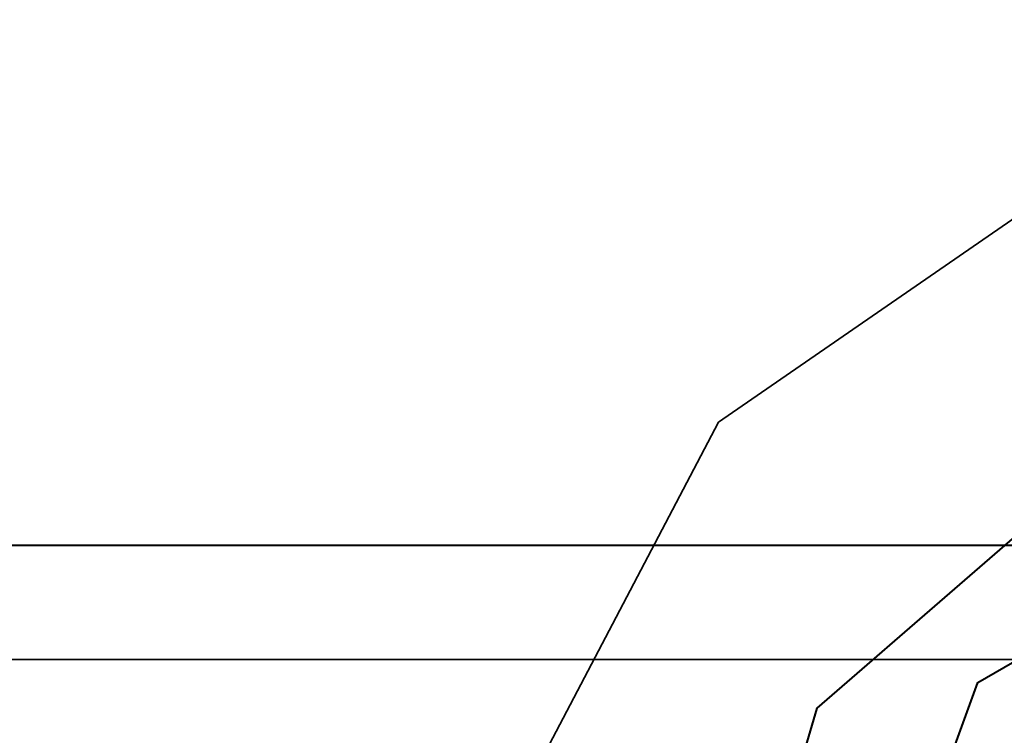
# Model space of a CAD drawing. Header units: millimetres. Extents: x 0 to 1340, y 0 to 800.
# Tile 41 of 100: x 276.48 to 278.63, y 260.25 to 261.81. Entities that reach past the tile are written whole.
import ezdxf

# ---------------------------------------------------------------- set-up
doc = ezdxf.new("R2010")
doc.units = ezdxf.units.MM
doc.layers.add('OUTLINE', color=7, linetype='Continuous', lineweight=35, true_color=0x141414)
doc.layers.add('REFRIG', color=7, linetype='Continuous', lineweight=40, true_color=0xc83c28)

msp = doc.modelspace()

# ---------------------------------------------------------------- linework, layer by layer
at = {"layer": 'OUTLINE'}
for points in [[(282.6667, 259.1667), (282.3612, 260.4059), (281.5148, 261.3613), (280.3214, 261.8139), (279.0544, 261.66), (278.004, 260.935), (277.4108, 259.8048), (277.4108, 258.5285), (278.004, 257.3983), (279.0544, 256.6733), (280.3214, 256.5194), (281.5148, 256.972), (282.3612, 257.9274), (282.6667, 259.1667)], [(275.3333, 260.4167), (280, 260.4167)], [(275.3333, 260.4167), (280, 260.4167)]]:
    msp.add_lwpolyline(points, dxfattribs=at)
at = {"layer": 'REFRIG'}
for points in [[(277.8833, 259.1667), (278.2193, 260.311), (279.1207, 261.0921), (280.3012, 261.2618), (281.3861, 260.7663), (282.0309, 259.763), (282.0309, 258.5703), (281.3861, 257.567), (280.3012, 257.0715), (279.1207, 257.2413), (278.2193, 258.0223), (277.8833, 259.1667)], [(278.1333, 259.1667), (278.5701, 260.3665), (279.6759, 261.005), (280.9333, 260.7832), (281.7541, 259.8051), (281.7541, 258.5282), (280.9333, 257.5501), (279.6759, 257.3284), (278.5701, 257.9668), (278.1333, 259.1667)], [(275.2, 260.6667), (276, 260.6667), (276.8, 260.6667), (277.6, 260.6667), (278.4, 260.6667), (279.2, 260.6667), (280, 260.6667)]]:
    msp.add_lwpolyline(points, dxfattribs=at)

doc.saveas('drawing.dxf')
